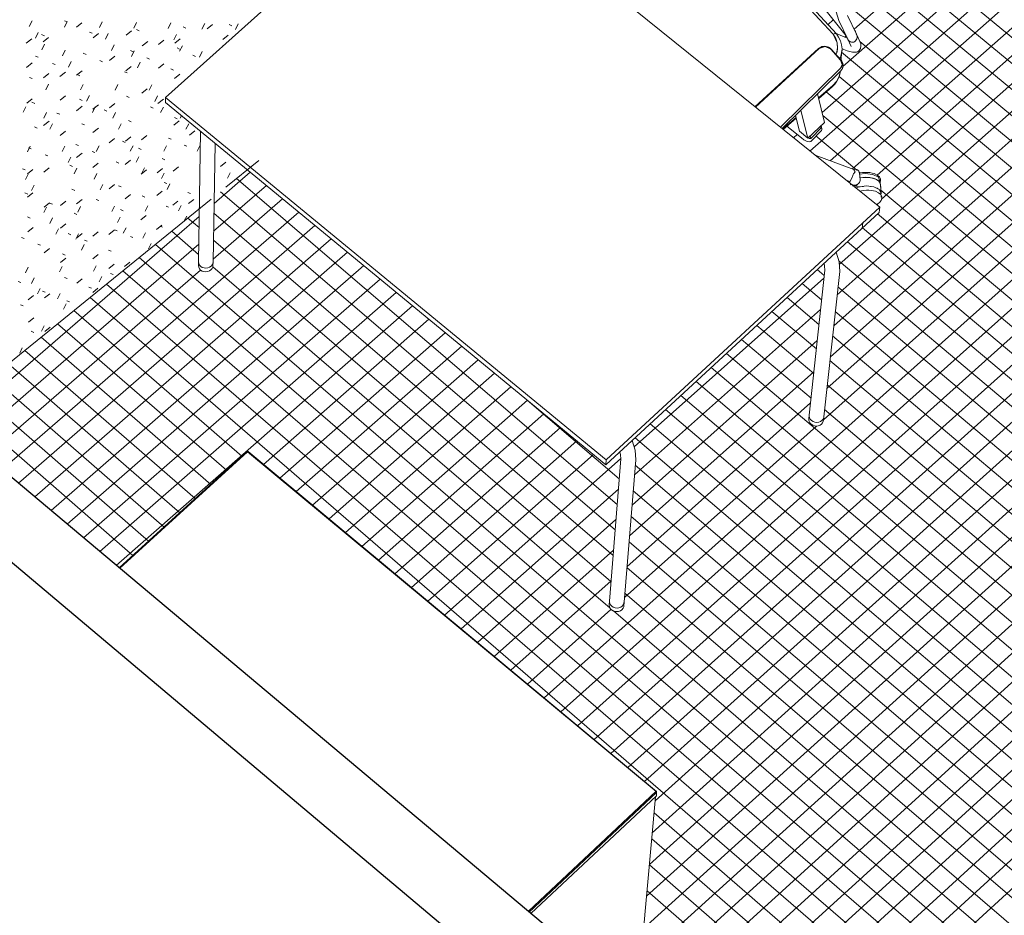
# Model space of a CAD drawing. Header units: centimetres. Extents: x 1151.07 to 1152.71, y 1902.53 to 1904.06.
# Tile 10 of 65: x 1151.52 to 1151.76, y 1903.45 to 1903.67. Entities that reach past the tile are written whole.
import ezdxf

# ---------------------------------------------------------------- set-up
doc = ezdxf.new("R2010")
doc.units = ezdxf.units.CM
for name, color, linetype, lineweight in [('Meble', 7, 'Continuous', 9), ('Meble-3', 21, 'Continuous', 9), ('Modele ogólne', 7, 'Continuous', 9), ('Wzór powierzchni', 7, 'Continuous', 9), ('Wzór powierzchni-4', 10, 'Continuous', 9), ('Wzór powierzchni-6', 253, 'Continuous', 9), ('Ściany', 7, 'Continuous', 9), ('Ściany-1', 250, 'Continuous', 25)]:
    doc.layers.add(name, color=color, linetype=linetype, lineweight=lineweight)

# ---------------------------------------------------------------- blocks, each defined once
blk = doc.blocks.new('FP_18-Aksono Kopia 1')
at = {"layer": 'Wzór powierzchni-4'}
for p, q in [((1151.51888, 1903.67444), (1151.5182, 1903.67302)), ((1151.52763, 1903.67415), (1151.52695, 1903.67446)), ((1151.52766, 1903.67431), (1151.52697, 1903.6729)), ((1151.52996, 1903.67286), (1151.53132, 1903.67396)), ((1151.53634, 1903.67417), (1151.53566, 1903.67277)), ((1151.54493, 1903.67404), (1151.54425, 1903.67264)), ((1151.55344, 1903.67391), (1151.55276, 1903.67252)), ((1151.55717, 1903.6726), (1151.55652, 1903.67291)), ((1151.56186, 1903.67378), (1151.56118, 1903.67239)), ((1151.56248, 1903.67245), (1151.56382, 1903.67352)), ((1151.56861, 1903.67322), (1151.56797, 1903.67352)), ((1151.5702, 1903.67365), (1151.56952, 1903.67227)), ((1151.52044, 1903.67154), (1151.51976, 1903.67013)), ((1151.52195, 1903.6707), (1151.52126, 1903.67101)), ((1151.53385, 1903.67134), (1151.53317, 1903.67165)), ((1151.53409, 1903.67019), (1151.53545, 1903.67128)), ((1151.53783, 1903.6713), (1151.53715, 1903.6699)), ((1151.54229, 1903.67084), (1151.54365, 1903.67193)), ((1151.54559, 1903.67197), (1151.54492, 1903.67228)), ((1151.55488, 1903.67106), (1151.5542, 1903.66968)), ((1151.56641, 1903.66983), (1151.56774, 1903.6709)), ((1151.51746, 1903.66887), (1151.51884, 1903.66997)), ((1151.52198, 1903.66865), (1151.5213, 1903.66724)), ((1151.52165, 1903.6692), (1151.52302, 1903.6703)), ((1151.53932, 1903.66844), (1151.53864, 1903.66705)), ((1151.54634, 1903.6682), (1151.54769, 1903.66928)), ((1151.55039, 1903.66853), (1151.55173, 1903.66961)), ((1151.55442, 1903.66886), (1151.55576, 1903.66994)), ((1151.55631, 1903.66823), (1151.55563, 1903.66685)), ((1151.56651, 1903.66828), (1151.56641, 1903.66833)), ((1151.52045, 1903.66537), (1151.51976, 1903.66568)), ((1151.52712, 1903.66716), (1151.52643, 1903.66576)), ((1151.53233, 1903.66605), (1151.53165, 1903.66635)), ((1151.53818, 1903.66457), (1151.53953, 1903.66566)), ((1151.54406, 1903.66672), (1151.54339, 1903.66702)), ((1151.54434, 1903.66697), (1151.54366, 1903.66558)), ((1151.55563, 1903.66738), (1151.55498, 1903.66768)), ((1151.5596, 1903.66556), (1151.55895, 1903.66586)), ((1151.56121, 1903.66678), (1151.56053, 1903.6654)), ((1151.51751, 1903.66286), (1151.51888, 1903.66396)), ((1151.52462, 1903.66353), (1151.52394, 1903.66383)), ((1151.52864, 1903.6643), (1151.52796, 1903.6629)), ((1151.53643, 1903.66421), (1151.53576, 1903.66452)), ((1151.54224, 1903.66196), (1151.54358, 1903.66304)), ((1151.5458, 1903.66414), (1151.54512, 1903.66275)), ((1151.54809, 1903.66489), (1151.54743, 1903.66519)), ((1151.55033, 1903.66264), (1151.55167, 1903.66372)), ((1151.5217, 1903.66023), (1151.52306, 1903.66132)), ((1151.52584, 1903.66058), (1151.5272, 1903.66167)), ((1151.52997, 1903.66092), (1151.53133, 1903.66202)), ((1151.53082, 1903.66078), (1151.53015, 1903.66108)), ((1151.54254, 1903.66148), (1151.54187, 1903.66178)), ((1151.5541, 1903.66217), (1151.55344, 1903.66247)), ((1151.55431, 1903.66005), (1151.55564, 1903.66113)), ((1151.51896, 1903.66007), (1151.51827, 1903.66037)), ((1151.523, 1903.65868), (1151.52232, 1903.65728)), ((1151.53165, 1903.65862), (1151.53098, 1903.65723)), ((1151.54022, 1903.65857), (1151.53954, 1903.65719)), ((1151.5487, 1903.65852), (1151.54803, 1903.65714)), ((1151.52586, 1903.65465), (1151.52722, 1903.65575)), ((1151.53315, 1903.65581), (1151.53248, 1903.65442)), ((1151.54304, 1903.65537), (1151.54237, 1903.65567)), ((1151.54624, 1903.65644), (1151.54758, 1903.65752)), ((1151.55014, 1903.65573), (1151.54947, 1903.65436)), ((1151.51758, 1903.65393), (1151.51894, 1903.65503)), ((1151.51956, 1903.65389), (1151.51887, 1903.65419)), ((1151.52997, 1903.65207), (1151.53133, 1903.65316)), ((1151.53138, 1903.65464), (1151.5307, 1903.65493)), ((1151.53406, 1903.65244), (1151.53541, 1903.65353)), ((1151.53813, 1903.6528), (1151.53948, 1903.65389)), ((1151.55023, 1903.65388), (1151.55157, 1903.65496)), ((1151.51736, 1903.65305), (1151.51669, 1903.65166)), ((1151.52248, 1903.65163), (1151.5218, 1903.65024)), ((1151.52577, 1903.6512), (1151.52509, 1903.65149)), ((1151.53464, 1903.653), (1151.53397, 1903.65162)), ((1151.53749, 1903.65196), (1151.53682, 1903.65225)), ((1151.53964, 1903.6516), (1151.53897, 1903.65022)), ((1151.54905, 1903.65271), (1151.5484, 1903.653)), ((1151.55158, 1903.65295), (1151.5509, 1903.65159)), ((1151.55609, 1903.6508), (1151.55579, 1903.6502)), ((1151.52176, 1903.6484), (1151.52312, 1903.64949)), ((1151.524, 1903.64883), (1151.52333, 1903.64744)), ((1151.53192, 1903.64854), (1151.53125, 1903.64883)), ((1151.54111, 1903.64882), (1151.54044, 1903.64745)), ((1151.54354, 1903.64931), (1151.54288, 1903.6496)), ((1151.55416, 1903.64846), (1151.55548, 1903.64953)), ((1151.55501, 1903.65007), (1151.55436, 1903.65036)), ((1151.55788, 1903.64881), (1151.5572, 1903.64745)), ((1151.52015, 1903.64775), (1151.51947, 1903.64805)), ((1151.52589, 1903.64585), (1151.52724, 1903.64694)), ((1151.53405, 1903.6466), (1151.5354, 1903.64768)), ((1151.54614, 1903.64483), (1151.54747, 1903.64591)), ((1151.55808, 1903.64595), (1151.5594, 1903.64702)), ((1151.53043, 1903.64336), (1151.52976, 1903.64364)), ((1151.5381, 1903.64408), (1151.53944, 1903.64516)), ((1151.54203, 1903.64416), (1151.54137, 1903.64445)), ((1151.54213, 1903.64445), (1151.54346, 1903.64553)), ((1151.55349, 1903.64496), (1151.55284, 1903.64524)), ((1151.55742, 1903.64323), (1151.55677, 1903.64352)), ((1151.5184, 1903.64324), (1151.51773, 1903.64185)), ((1151.51868, 1903.64254), (1151.51799, 1903.64283)), ((1151.52281, 1903.64079), (1151.52213, 1903.64108)), ((1151.52703, 1903.64326), (1151.52635, 1903.64188)), ((1151.52998, 1903.64041), (1151.53133, 1903.6415)), ((1151.53449, 1903.64162), (1151.53382, 1903.6419)), ((1151.53556, 1903.64328), (1151.53489, 1903.64192)), ((1151.54402, 1903.64331), (1151.54335, 1903.64195)), ((1151.54603, 1903.64243), (1151.54537, 1903.64272)), ((1151.55239, 1903.64333), (1151.55172, 1903.64198)), ((1151.56068, 1903.64335), (1151.56, 1903.64201)), ((1151.52853, 1903.6405), (1151.52786, 1903.63913)), ((1151.52894, 1903.63819), (1151.52827, 1903.63848)), ((1151.53404, 1903.63792), (1151.53538, 1903.639)), ((1151.54053, 1903.63903), (1151.53987, 1903.63931)), ((1151.54209, 1903.6387), (1151.54342, 1903.63977)), ((1151.54546, 1903.64057), (1151.54479, 1903.63921)), ((1151.55197, 1903.63986), (1151.55132, 1903.64014)), ((1151.56579, 1903.63817), (1151.5671, 1903.63923)), ((1151.51721, 1903.63735), (1151.51652, 1903.63763)), ((1151.5179, 1903.63629), (1151.51723, 1903.63491)), ((1151.51772, 1903.63633), (1151.51907, 1903.63742)), ((1151.52182, 1903.63673), (1151.52317, 1903.63782)), ((1151.53002, 1903.63775), (1151.52935, 1903.63638)), ((1151.53501, 1903.63641), (1151.53434, 1903.63504)), ((1151.54607, 1903.63622), (1151.5474, 1903.6373)), ((1151.5469, 1903.63785), (1151.54623, 1903.6365)), ((1151.55005, 1903.63662), (1151.55137, 1903.63769)), ((1151.55178, 1903.63652), (1151.55111, 1903.63517)), ((1151.55401, 1903.63701), (1151.55533, 1903.63807)), ((1151.56822, 1903.63663), (1151.56755, 1903.6353)), ((1151.53648, 1903.63368), (1151.53581, 1903.63233)), ((1151.53805, 1903.63258), (1151.53938, 1903.63365)), ((1151.55243, 1903.63394), (1151.55179, 1903.63421)), ((1151.55319, 1903.63382), (1151.55252, 1903.63248)), ((1151.51781, 1903.63132), (1151.51713, 1903.6316)), ((1151.51776, 1903.63055), (1151.51911, 1903.63163)), ((1151.51942, 1903.63354), (1151.51876, 1903.63217)), ((1151.5295, 1903.63221), (1151.52883, 1903.63249)), ((1151.54104, 1903.63308), (1151.54038, 1903.63336)), ((1151.54204, 1903.63013), (1151.54336, 1903.6312)), ((1151.54999, 1903.63094), (1151.5513, 1903.632)), ((1151.55829, 1903.63143), (1151.55765, 1903.6317)), ((1151.52187, 1903.62808), (1151.52321, 1903.62916)), ((1151.52396, 1903.62878), (1151.52328, 1903.62906)), ((1151.52594, 1903.62849), (1151.52728, 1903.62958)), ((1151.52999, 1903.62891), (1151.53133, 1903.62998)), ((1151.53555, 1903.62967), (1151.53489, 1903.62995)), ((1151.54699, 1903.63056), (1151.54634, 1903.63083)), ((1151.5539, 1903.62852), (1151.55521, 1903.62958)), ((1151.55783, 1903.62892), (1151.55913, 1903.62998)), ((1151.52245, 1903.62808), (1151.52179, 1903.62672)), ((1151.53004, 1903.62626), (1151.52938, 1903.62654)), ((1151.53096, 1903.62818), (1151.5303, 1903.62682)), ((1151.53939, 1903.62828), (1151.53873, 1903.62693)), ((1151.54154, 1903.62717), (1151.54088, 1903.62744)), ((1151.54773, 1903.62837), (1151.54707, 1903.62703)), ((1151.55289, 1903.62806), (1151.55224, 1903.62833)), ((1151.556, 1903.62847), (1151.55533, 1903.62714)), ((1151.5184, 1903.62534), (1151.51772, 1903.62562)), ((1151.52395, 1903.62537), (1151.52329, 1903.62401)), ((1151.52596, 1903.62279), (1151.52729, 1903.62386)), ((1151.54084, 1903.62559), (1151.54017, 1903.62425)), ((1151.54598, 1903.62488), (1151.54729, 1903.62595)), ((1151.55739, 1903.62581), (1151.55679, 1903.62461)), ((1151.51783, 1903.62193), (1151.51917, 1903.62302)), ((1151.52545, 1903.62267), (1151.52479, 1903.62132)), ((1151.52857, 1903.62118), (1151.52791, 1903.62146)), ((1151.53043, 1903.62139), (1151.52976, 1903.62005)), ((1151.53, 1903.62037), (1151.53133, 1903.62145)), ((1151.53401, 1903.6208), (1151.53534, 1903.62187)), ((1151.53801, 1903.62122), (1151.53933, 1903.62229)), ((1151.54005, 1903.62212), (1151.5394, 1903.62239)), ((1151.54228, 1903.62292), (1151.54161, 1903.62158)), ((1151.54714, 1903.62166), (1151.54648, 1903.62032)), ((1151.5499, 1903.62249), (1151.55121, 1903.62355)), ((1151.55139, 1903.62304), (1151.55075, 1903.62331)), ((1151.51694, 1903.62023), (1151.51627, 1903.62051)), ((1151.52103, 1903.61858), (1151.52036, 1903.61886)), ((1151.53259, 1903.61954), (1151.53193, 1903.61981)), ((1151.54401, 1903.62048), (1151.54336, 1903.62075)), ((1151.54856, 1903.61901), (1151.5479, 1903.61768)), ((1151.52193, 1903.61668), (1151.52326, 1903.61776)), ((1151.5319, 1903.61872), (1151.53123, 1903.61738)), ((1151.53858, 1903.61709), (1151.53792, 1903.61736)), ((1151.52598, 1903.61429), (1151.52731, 1903.61537)), ((1151.52711, 1903.61613), (1151.52644, 1903.6164)), ((1151.534, 1903.61517), (1151.53532, 1903.61624)), ((1151.54194, 1903.61325), (1151.54325, 1903.61431)), ((1151.51793, 1903.61307), (1151.51727, 1903.61173)), ((1151.52642, 1903.61325), (1151.52576, 1903.61191)), ((1151.53482, 1903.61342), (1151.53416, 1903.61209)), ((1151.53798, 1903.61281), (1151.53929, 1903.61387)), ((1151.53908, 1903.61129), (1151.53843, 1903.61155)), ((1151.54313, 1903.61359), (1151.54307, 1903.61347)), ((1151.51609, 1903.60928), (1151.51542, 1903.60954)), ((1151.51944, 1903.61042), (1151.51878, 1903.60907)), ((1151.52766, 1903.61029), (1151.527, 1903.61055)), ((1151.53001, 1903.60913), (1151.53133, 1903.6102)), ((1151.53627, 1903.61079), (1151.53561, 1903.60946)), ((1151.52093, 1903.60777), (1151.52028, 1903.60643)), ((1151.52218, 1903.60687), (1151.52151, 1903.60713)), ((1151.53365, 1903.60789), (1151.533, 1903.60816)), ((1151.53399, 1903.60679), (1151.5353, 1903.60786)), ((1151.51796, 1903.60497), (1151.51929, 1903.60604)), ((1151.52199, 1903.60543), (1151.52332, 1903.6065)), ((1151.5259, 1903.60656), (1151.52524, 1903.60522)), ((1151.52821, 1903.60449), (1151.52755, 1903.60475)), ((1151.51669, 1903.60345), (1151.51602, 1903.60371)), ((1151.52737, 1903.60394), (1151.52671, 1903.60261)), ((1151.518, 1903.59938), (1151.51933, 1903.60046)), ((1151.52618, 1903.59974), (1151.5261, 1903.59977)), ((1151.5193, 1903.59688), (1151.51863, 1903.59714)), ((1151.52192, 1903.59849), (1151.52127, 1903.59716)), ((1151.52204, 1903.59708), (1151.52336, 1903.59815)), ((1151.51647, 1903.59305), (1151.51582, 1903.59172))]:
    blk.add_line(p, q, dxfattribs=at)
blk = doc.blocks.new('FP_33-Aksono Kopia 1')
at = {"layer": 'Wzór powierzchni-6'}
for p, q in [((1151.81849, 1903.62411), (1151.72772, 1903.69933)), ((1151.7235, 1903.67236), (1151.75121, 1903.69674)), ((1151.72071, 1903.66304), (1151.75529, 1903.6935)), ((1151.81754, 1903.61837), (1151.72578, 1903.6945)), ((1151.71556, 1903.65162), (1151.75938, 1903.69025)), ((1151.92348, 1903.52385), (1151.72386, 1903.68964)), ((1151.71251, 1903.64202), (1151.76347, 1903.68699)), ((1151.71757, 1903.63957), (1151.76756, 1903.68374)), ((1151.9179, 1903.52185), (1151.7222, 1903.68456)), ((1151.72313, 1903.63756), (1151.77166, 1903.68048)), ((1151.91144, 1903.52057), (1151.72134, 1903.6788)), ((1151.72924, 1903.63602), (1151.77576, 1903.67722)), ((1151.71703, 1903.67353), (1151.71833, 1903.67467)), ((1151.73035, 1903.63005), (1151.77987, 1903.67395)), ((1151.71982, 1903.61373), (1151.78398, 1903.67068)), ((1151.72123, 1903.67037), (1151.72157, 1903.67067)), ((1151.90499, 1903.51929), (1151.72496, 1903.66929)), ((1151.89852, 1903.51802), (1151.72037, 1903.66661)), ((1151.71928, 1903.60625), (1151.78568, 1903.66526)), ((1151.89206, 1903.51674), (1151.7198, 1903.66057)), ((1151.88559, 1903.51546), (1151.71657, 1903.65674)), ((1151.71843, 1903.59849), (1151.78454, 1903.6573)), ((1151.87912, 1903.51418), (1151.71574, 1903.6509)), ((1151.71673, 1903.58289), (1151.79312, 1903.65101)), ((1151.71758, 1903.5907), (1151.78762, 1903.65308)), ((1151.70842, 1903.64532), (1151.70936, 1903.64615)), ((1151.64636, 1903.50586), (1151.80155, 1903.64456)), ((1151.72417, 1903.63727), (1151.71402, 1903.64578)), ((1151.71587, 1903.57506), (1151.79453, 1903.64528)), ((1151.56422, 1903.62898), (1151.57319, 1903.63674)), ((1151.65051, 1903.5024), (1151.8021, 1903.63804)), ((1151.65467, 1903.49894), (1151.80975, 1903.63787)), ((1151.72505, 1903.63654), (1151.72467, 1903.63686)), ((1151.66452, 1903.55405), (1151.56978, 1903.63517)), ((1151.56409, 1903.62206), (1151.57721, 1903.63343)), ((1151.66401, 1903.54767), (1151.56576, 1903.63189)), ((1151.65883, 1903.49548), (1151.81064, 1903.63163)), ((1151.87265, 1903.5129), (1151.73015, 1903.63227)), ((1151.56396, 1903.61512), (1151.58124, 1903.63011)), ((1151.66299, 1903.49201), (1151.81735, 1903.63061)), ((1151.51148, 1903.56269), (1151.58527, 1903.62679)), ((1151.6635, 1903.54128), (1151.56418, 1903.62651)), ((1151.86693, 1903.51098), (1151.72934, 1903.62636)), ((1151.49939, 1903.57284), (1151.5605, 1903.62576)), ((1151.56046, 1903.62296), (1151.55769, 1903.62534)), ((1151.66716, 1903.48854), (1151.81858, 1903.62466)), ((1151.51552, 1903.5593), (1151.58931, 1903.62347)), ((1151.56035, 1903.61629), (1151.55365, 1903.62206)), ((1151.86329, 1903.50731), (1151.7256, 1903.62291)), ((1151.50341, 1903.56946), (1151.5604, 1903.61886)), ((1151.51956, 1903.5559), (1151.59335, 1903.62015)), ((1151.66299, 1903.53487), (1151.56409, 1903.61984)), ((1151.86152, 1903.50207), (1151.72185, 1903.61945)), ((1151.52361, 1903.5525), (1151.5974, 1903.61682)), ((1151.76694, 1903.43165), (1151.5496, 1903.61877)), ((1151.67134, 1903.48507), (1151.81727, 1903.61641)), ((1151.77001, 1903.42201), (1151.54555, 1903.61548)), ((1151.85791, 1903.49836), (1151.71975, 1903.61461)), ((1151.50744, 1903.56608), (1151.56083, 1903.6124)), ((1151.52766, 1903.5491), (1151.60145, 1903.61349)), ((1151.78749, 1903.39992), (1151.5415, 1903.61219)), ((1151.6628, 1903.52818), (1151.56392, 1903.61322)), ((1151.67398, 1903.48021), (1151.82144, 1903.61308)), ((1151.71607, 1903.61107), (1151.71435, 1903.61252)), ((1151.53172, 1903.5457), (1151.6055, 1903.61015)), ((1151.66876, 1903.56841), (1151.716, 1903.61034)), ((1151.67327, 1903.47231), (1151.82562, 1903.60974)), ((1151.53578, 1903.54228), (1151.60956, 1903.60681)), ((1151.78635, 1903.39386), (1151.53744, 1903.60889)), ((1151.71542, 1903.60498), (1151.71059, 1903.60905)), ((1151.85215, 1903.49645), (1151.71948, 1903.6082)), ((1151.78521, 1903.38779), (1151.53338, 1903.60559)), ((1151.67043, 1903.44053), (1151.851, 1903.60418)), ((1151.67257, 1903.4644), (1151.8298, 1903.6064)), ((1151.71477, 1903.59887), (1151.70683, 1903.60557)), ((1151.57114, 1903.56606), (1151.52931, 1903.60228)), ((1151.53985, 1903.53887), (1151.61362, 1903.60347)), ((1151.66885, 1903.56144), (1151.71517, 1903.6026)), ((1151.67186, 1903.45646), (1151.83398, 1903.60306)), ((1151.71411, 1903.59276), (1151.70307, 1903.60209)), ((1151.84872, 1903.49259), (1151.71883, 1903.60211)), ((1151.57649, 1903.564), (1151.61769, 1903.60012)), ((1151.66972, 1903.43254), (1151.85442, 1903.60013)), ((1151.67114, 1903.44851), (1151.83817, 1903.59971)), ((1151.56727, 1903.56254), (1151.52524, 1903.59898)), ((1151.67237, 1903.42759), (1151.85978, 1903.59783)), ((1151.71346, 1903.58663), (1151.6993, 1903.59861)), ((1151.5634, 1903.55901), (1151.52116, 1903.59566)), ((1151.58056, 1903.56061), (1151.62176, 1903.59677)), ((1151.66823, 1903.55382), (1151.71434, 1903.59484)), ((1151.7128, 1903.58049), (1151.69552, 1903.59512)), ((1151.84702, 1903.48724), (1151.71816, 1903.59601)), ((1151.55952, 1903.55548), (1151.51708, 1903.59235)), ((1151.58464, 1903.55722), (1151.62584, 1903.59342)), ((1151.67659, 1903.42404), (1151.86117, 1903.59192)), ((1151.58872, 1903.55382), (1151.62992, 1903.59006)), ((1151.85113, 1903.4565), (1151.69174, 1903.59163)), ((1151.70515, 1903.44265), (1151.86846, 1903.59136)), ((1151.84552, 1903.48172), (1151.71749, 1903.5899)), ((1151.55564, 1903.55194), (1151.513, 1903.58903)), ((1151.6676, 1903.54618), (1151.7135, 1903.58707)), ((1151.85422, 1903.44703), (1151.68796, 1903.58814)), ((1151.55176, 1903.5484), (1151.50891, 1903.58571)), ((1151.59281, 1903.55042), (1151.63401, 1903.5867)), ((1151.85731, 1903.43753), (1151.68417, 1903.58464)), ((1151.71131, 1903.44089), (1151.86896, 1903.58461)), ((1151.71575, 1903.43756), (1151.8768, 1903.58455)), ((1151.54786, 1903.54486), (1151.50481, 1903.58238)), ((1151.5969, 1903.54701), (1151.6381, 1903.58333)), ((1151.84508, 1903.47528), (1151.71682, 1903.58378)), ((1151.601, 1903.5436), (1151.6422, 1903.57996)), ((1151.66503, 1903.56041), (1151.64154, 1903.58051)), ((1151.81376, 1903.46768), (1151.68038, 1903.58113)), ((1151.71649, 1903.41598), (1151.89669, 1903.58103)), ((1151.54397, 1903.54131), (1151.50072, 1903.57905)), ((1151.66697, 1903.53853), (1151.71268, 1903.57929)), ((1151.80291, 1903.47006), (1151.67658, 1903.57763)), ((1151.84806, 1903.46594), (1151.71615, 1903.57765)), ((1151.71873, 1903.43288), (1151.87759, 1903.57804)), ((1151.6051, 1903.54019), (1151.6463, 1903.57659)), ((1151.71809, 1903.42487), (1151.88456, 1903.57717)), ((1151.6092, 1903.53678), (1151.6504, 1903.57322)), ((1151.66634, 1903.53085), (1151.71418, 1903.57355)), ((1151.79507, 1903.46987), (1151.67278, 1903.57412)), ((1151.78861, 1903.4685), (1151.66898, 1903.5706)), ((1151.61331, 1903.53335), (1151.65451, 1903.56984)), ((1151.61743, 1903.52993), (1151.65862, 1903.56645)), ((1151.62155, 1903.5265), (1151.66535, 1903.56538)), ((1151.78308, 1903.46635), (1151.66904, 1903.56377)), ((1151.62567, 1903.52307), (1151.66483, 1903.55787)), ((1151.77831, 1903.46353), (1151.66852, 1903.55742)), ((1151.6298, 1903.51964), (1151.66422, 1903.55026)), ((1151.77438, 1903.45998), (1151.668, 1903.55107)), ((1151.77109, 1903.45589), (1151.66748, 1903.5447)), ((1151.63393, 1903.5162), (1151.66361, 1903.54263)), ((1151.7685, 1903.45118), (1151.66696, 1903.53831)), ((1151.63807, 1903.51275), (1151.663, 1903.53498)), ((1151.76674, 1903.44575), (1151.66643, 1903.53192)), ((1151.64221, 1903.50931), (1151.66299, 1903.52786)), ((1151.76588, 1903.43953), (1151.66358, 1903.52751)), ((1151.78649, 1903.37961), (1151.67372, 1903.47726)), ((1151.70549, 1903.44274), (1151.67314, 1903.47078)), ((1151.69819, 1903.44205), (1151.67256, 1903.46429)), ((1151.69532, 1903.43752), (1151.67198, 1903.45779))]:
    blk.add_line(p, q, dxfattribs=at)
blk = doc.blocks.new('FP_36-Aksono Kopia 1')
at = {"layer": 'Meble-3'}
blk.add_line((1151.72552, 1903.62284), (1151.72567, 1903.62412), dxfattribs=at)

msp = doc.modelspace()

# ---------------------------------------------------------------- linework, layer by layer
at = {"layer": 'Meble'}
for p, q in [((1151.62029, 1903.71642), (1151.55211, 1903.65539)), ((1151.72988, 1903.62801), (1151.62029, 1903.71642)), ((1151.71149, 1903.67845), (1151.71827, 1903.67108)), ((1151.7219, 1903.67575), (1151.72408, 1903.67113)), ((1151.72193, 1903.6699), (1151.71973, 1903.67451)), ((1151.7189, 1903.67138), (1151.7218, 1903.67012)), ((1151.71909, 1903.67117), (1151.71909, 1903.67117)), ((1151.72383, 1903.6718), (1151.72368, 1903.67199)), ((1151.72385, 1903.67177), (1151.72375, 1903.67187)), ((1151.72387, 1903.67163), (1151.72385, 1903.67177)), ((1151.72405, 1903.67121), (1151.72414, 1903.67099)), ((1151.72408, 1903.67115), (1151.72495, 1903.66931)), ((1151.72424, 1903.67059), (1151.72424, 1903.67027)), ((1151.72281, 1903.66806), (1151.72193, 1903.66989)), ((1151.72213, 1903.66958), (1151.72196, 1903.66983)), ((1151.72235, 1903.66936), (1151.72214, 1903.66957)), ((1151.7226, 1903.6692), (1151.72236, 1903.66935)), ((1151.72287, 1903.66911), (1151.72261, 1903.6692)), ((1151.72315, 1903.66909), (1151.72288, 1903.66911)), ((1151.72342, 1903.66914), (1151.72316, 1903.66909)), ((1151.72367, 1903.66926), (1151.72343, 1903.66914)), ((1151.72389, 1903.66944), (1151.72368, 1903.66926)), ((1151.72406, 1903.66968), (1151.72389, 1903.66945)), ((1151.72418, 1903.66996), (1151.72406, 1903.66969)), ((1151.72424, 1903.67027), (1151.72418, 1903.66997)), ((1151.69884, 1903.65305), (1151.71468, 1903.66755)), ((1151.69894, 1903.65298), (1151.71484, 1903.66754)), ((1151.71484, 1903.66754), (1151.69894, 1903.65298)), ((1151.71768, 1903.66738), (1151.72013, 1903.66461)), ((1151.72013, 1903.66461), (1151.71768, 1903.66738)), ((1151.71783, 1903.66738), (1151.72027, 1903.66461)), ((1151.71894, 1903.66611), (1151.71917, 1903.66665)), ((1151.71917, 1903.66665), (1151.71938, 1903.66747)), ((1151.7194, 1903.66762), (1151.71929, 1903.6666)), ((1151.72019, 1903.66548), (1151.72015, 1903.66536)), ((1151.72038, 1903.66674), (1151.72025, 1903.66456)), ((1151.72093, 1903.66733), (1151.72043, 1903.66755)), ((1151.72008, 1903.66531), (1151.71995, 1903.66497)), ((1151.72012, 1903.6653), (1151.71999, 1903.66499)), ((1151.7205, 1903.66349), (1151.72043, 1903.66282)), ((1151.72007, 1903.66261), (1151.70518, 1903.64794)), ((1151.70518, 1903.64794), (1151.72007, 1903.66261)), ((1151.72018, 1903.66195), (1151.70561, 1903.64759)), ((1151.72002, 1903.66146), (1151.71978, 1903.66054)), ((1151.71468, 1903.65526), (1151.71821, 1903.65832)), ((1151.71818, 1903.65824), (1151.71469, 1903.65521)), ((1151.71449, 1903.65597), (1151.71442, 1903.65631)), ((1151.71618, 1903.6491), (1151.71449, 1903.65597)), ((1151.71807, 1903.65804), (1151.7147, 1903.65511)), ((1151.55211, 1903.65539), (1151.5521, 1903.65408)), ((1151.66172, 1903.5639), (1151.5521, 1903.65408)), ((1151.55211, 1903.65539), (1151.66182, 1903.56516)), ((1151.7099, 1903.64693), (1151.70892, 1903.65084)), ((1151.71025, 1903.65218), (1151.71027, 1903.6521)), ((1151.71027, 1903.6521), (1151.71199, 1903.64525)), ((1151.70576, 1903.64751), (1151.70906, 1903.65038)), ((1151.70907, 1903.65033), (1151.70579, 1903.64749)), ((1151.70907, 1903.65022), (1151.70583, 1903.64741)), ((1151.71199, 1903.64525), (1151.71618, 1903.6491)), ((1151.56031, 1903.61447), (1151.56086, 1903.64688)), ((1151.71038, 1903.64531), (1151.70676, 1903.64823)), ((1151.7099, 1903.64693), (1151.71199, 1903.64525)), ((1151.7153, 1903.64702), (1151.71282, 1903.64447)), ((1151.71285, 1903.64521), (1151.71533, 1903.64776)), ((1151.71524, 1903.64784), (1151.71516, 1903.64816)), ((1151.71522, 1903.64822), (1151.71531, 1903.64815)), ((1151.71541, 1903.64798), (1151.71546, 1903.64759)), ((1151.5645, 1903.64388), (1151.56395, 1903.61441)), ((1151.71242, 1903.64517), (1151.71215, 1903.64539)), ((1151.71258, 1903.64579), (1151.71271, 1903.64524)), ((1151.72346, 1903.63744), (1151.71382, 1903.64097)), ((1151.72486, 1903.63651), (1151.72502, 1903.63493)), ((1151.72255, 1903.63446), (1151.72149, 1903.63479)), ((1151.72198, 1903.63441), (1151.72204, 1903.63461)), ((1151.72214, 1903.63427), (1151.72218, 1903.63446)), ((1151.72222, 1903.63419), (1151.72226, 1903.63453)), ((1151.72244, 1903.63402), (1151.72243, 1903.6341)), ((1151.72264, 1903.63377), (1151.72276, 1903.63362)), ((1151.72498, 1903.63538), (1151.72641, 1903.63543)), ((1151.72641, 1903.63543), (1151.72731, 1903.6354)), ((1151.72996, 1903.63472), (1151.73002, 1903.63381)), ((1151.73009, 1903.63463), (1151.72997, 1903.63426)), ((1151.73005, 1903.63374), (1151.73022, 1903.63156)), ((1151.72588, 1903.63322), (1151.72352, 1903.63314)), ((1151.72757, 1903.6332), (1151.72747, 1903.63321)), ((1151.73005, 1903.63355), (1151.73021, 1903.63136)), ((1151.73019, 1903.63162), (1151.73027, 1903.63055)), ((1151.73019, 1903.63162), (1151.73019, 1903.63142)), ((1151.72973, 1903.62673), (1151.66172, 1903.5639)), ((1151.66182, 1903.56516), (1151.72988, 1903.62801)), ((1151.72973, 1903.62673), (1151.72988, 1903.62801)), ((1151.5603, 1903.61354), (1151.56031, 1903.61447)), ((1151.56395, 1903.61441), (1151.56393, 1903.61348)), ((1151.71233, 1903.57624), (1151.7162, 1903.61237)), ((1151.71992, 1903.61199), (1151.71597, 1903.57586)), ((1151.71223, 1903.57532), (1151.71233, 1903.57624)), ((1151.71597, 1903.57586), (1151.71587, 1903.57494)), ((1151.66172, 1903.5639), (1151.66182, 1903.56516)), ((1151.66259, 1903.52999), (1151.66542, 1903.56541)), ((1151.66918, 1903.56511), (1151.66627, 1903.5297)), ((1151.66252, 1903.52909), (1151.66259, 1903.52999)), ((1151.66627, 1903.5297), (1151.6662, 1903.5288))]:
    msp.add_line(p, q, dxfattribs=at)
for points in [[(1151.72154, 1903.67071, 0), (1151.71692, 1903.67649, 0), (1151.7113, 1903.68224, 0), (1151.70502, 1903.68755, 0), (1151.69813, 1903.69234, 0), (1151.69068, 1903.69655, 0), (1151.68606, 1903.69874, 0)], [(1151.71827, 1903.67108, 0), (1151.71149, 1903.67845, 0), (1151.70386, 1903.68521, 0), (1151.69548, 1903.69129, 0), (1151.68643, 1903.69662, 0)], [(1151.71909, 1903.67117, 0), (1151.71317, 1903.67769, 0), (1151.70661, 1903.68374, 0), (1151.69937, 1903.68934, 0), (1151.69151, 1903.69442, 0), (1151.68689, 1903.697, 0)], [(1151.72167, 1903.69141, 0), (1151.71961, 1903.68515, 0), (1151.71883, 1903.6803, 0), (1151.71903, 1903.67667, 0), (1151.71973, 1903.67451, 0)], [(1151.71827, 1903.67108, 0), (1151.71852, 1903.67119, 0), (1151.71875, 1903.67125, 0), (1151.71894, 1903.67125, 0), (1151.71907, 1903.67119, 0)], [(1151.71827, 1903.67108, 0), (1151.71895, 1903.67004, 0), (1151.71933, 1903.66892, 0), (1151.71941, 1903.66777, 0), (1151.71918, 1903.66665, 0), (1151.71893, 1903.66609, 0)], [(1151.71938, 1903.66747, 0), (1151.71933, 1903.66892, 0), (1151.71827, 1903.67108, 0)], [(1151.72043, 1903.66641, 0), (1151.72052, 1903.66743, 0), (1151.72041, 1903.66847, 0), (1151.7201, 1903.66949, 0), (1151.71965, 1903.67039, 0), (1151.71909, 1903.67117, 0)], [(1151.72424, 1903.67027, 0), (1151.72424, 1903.67059, 0), (1151.72417, 1903.6709, 0), (1151.72405, 1903.6712, 0)], [(1151.71468, 1903.66755, 0), (1151.71493, 1903.66774, 0), (1151.71521, 1903.6679, 0), (1151.71551, 1903.66801, 0), (1151.71584, 1903.66808, 0), (1151.71618, 1903.6681, 0), (1151.71652, 1903.66808, 0), (1151.71685, 1903.668, 0), (1151.71713, 1903.66789, 0), (1151.71751, 1903.66767, 0), (1151.71783, 1903.66738, 0)], [(1151.71484, 1903.66754, 0), (1151.71629, 1903.66803, 0), (1151.71768, 1903.66738, 0)], [(1151.71626, 1903.66803, 0), (1151.71606, 1903.66803, 0), (1151.71561, 1903.66796, 0), (1151.71519, 1903.66779, 0), (1151.71484, 1903.66754, 0)], [(1151.71768, 1903.66738, 0), (1151.71736, 1903.66767, 0), (1151.71696, 1903.66788, 0), (1151.71652, 1903.668, 0), (1151.71629, 1903.66803, 0)], [(1151.72235, 1903.66936, 0), (1151.7226, 1903.6692, 0), (1151.72287, 1903.66911, 0), (1151.72315, 1903.66909, 0), (1151.72342, 1903.66914, 0)], [(1151.72342, 1903.66914, 0), (1151.72367, 1903.66926, 0), (1151.72388, 1903.66944, 0)], [(1151.72411, 1903.66663, 0), (1151.72438, 1903.66673, 0), (1151.72461, 1903.66688, 0), (1151.72481, 1903.66707, 0), (1151.72497, 1903.66729, 0), (1151.72509, 1903.66754, 0), (1151.72521, 1903.66812, 0), (1151.72515, 1903.66874, 0), (1151.72495, 1903.66931, 0)], [(1151.71996, 1903.66501, 0), (1151.72022, 1903.66561, 0), (1151.72051, 1903.66741, 0)], [(1151.72038, 1903.66674, 0), (1151.72037, 1903.66663, 0), (1151.72034, 1903.66634, 0)], [(1151.72093, 1903.66733, 0), (1151.72176, 1903.66699, 0), (1151.72309, 1903.66662, 0), (1151.72398, 1903.6666, 0), (1151.72411, 1903.66663, 0)], [(1151.72013, 1903.66461, 0), (1151.72051, 1903.6636, 0), (1151.72007, 1903.66261, 0)], [(1151.72007, 1903.66261, 0), (1151.7203, 1903.66291, 0), (1151.72045, 1903.66324, 0), (1151.72051, 1903.6636, 0), (1151.72047, 1903.66395, 0), (1151.72034, 1903.6643, 0), (1151.72013, 1903.66461, 0)], [(1151.72027, 1903.66461, 0), (1151.72046, 1903.66436, 0), (1151.7206, 1903.66408, 0), (1151.7207, 1903.66379, 0), (1151.72075, 1903.66348, 0), (1151.72075, 1903.66317, 0), (1151.7207, 1903.66286, 0), (1151.72061, 1903.66259, 0), (1151.72041, 1903.66222, 0), (1151.72018, 1903.66195, 0)], [(1151.71999, 1903.66133, 0), (1151.71971, 1903.66034, 0), (1151.71925, 1903.6594, 0), (1151.7187, 1903.65866, 0), (1151.71808, 1903.65804, 0)], [(1151.71821, 1903.65832, 0), (1151.71916, 1903.65937, 0), (1151.7198, 1903.66058, 0), (1151.72009, 1903.66187, 0)], [(1151.71808, 1903.65804, 0), (1151.71812, 1903.65808, 0), (1151.71818, 1903.65824, 0)], [(1151.71818, 1903.65824, 0), (1151.71816, 1903.65826, 0), (1151.71814, 1903.65828, 0)], [(1151.7153, 1903.64702, 0), (1151.7154, 1903.64715, 0), (1151.71546, 1903.64738, 0), (1151.71546, 1903.64759, 0)], [(1151.71533, 1903.64776, 0), (1151.71538, 1903.64782, 0), (1151.7154, 1903.64789, 0), (1151.71541, 1903.64796, 0), (1151.7154, 1903.64803, 0), (1151.71536, 1903.6481, 0), (1151.71531, 1903.64815, 0)], [(1151.71282, 1903.64447, 0), (1151.7127, 1903.64437, 0), (1151.71238, 1903.64429, 0), (1151.71197, 1903.64436, 0), (1151.71166, 1903.64448, 0), (1151.71103, 1903.64484, 0), (1151.71038, 1903.64531, 0)], [(1151.71242, 1903.64517, 0), (1151.71248, 1903.64513, 0), (1151.71256, 1903.64511, 0), (1151.71264, 1903.64511, 0), (1151.71272, 1903.64512, 0), (1151.71279, 1903.64516, 0), (1151.71285, 1903.64521, 0)], [(1151.72315, 1903.63567, 0), (1151.72316, 1903.63582, 0), (1151.72321, 1903.63598, 0), (1151.72329, 1903.63616, 0), (1151.72338, 1903.63634, 0), (1151.72349, 1903.6365, 0), (1151.72363, 1903.63664, 0)], [(1151.72346, 1903.63744, 0), (1151.7237, 1903.63748, 0), (1151.72393, 1903.63746, 0), (1151.72416, 1903.6374, 0), (1151.72438, 1903.6373, 0), (1151.72455, 1903.63715, 0), (1151.72467, 1903.63702, 0), (1151.7248, 1903.63677, 0), (1151.72485, 1903.63663, 0), (1151.72486, 1903.63651, 0)], [(1151.72365, 1903.63704, 0), (1151.72356, 1903.63719, 0), (1151.7235, 1903.63731, 0), (1151.72347, 1903.6374, 0), (1151.72346, 1903.63744, 0)], [(1151.72363, 1903.63664, 0), (1151.72371, 1903.63672, 0), (1151.72374, 1903.63683, 0)], [(1151.72374, 1903.63683, 0), (1151.72372, 1903.63694, 0), (1151.72365, 1903.63704, 0)], [(1151.72484, 1903.63651, 0), (1151.72502, 1903.63656, 0), (1151.72562, 1903.63665, 0), (1151.72624, 1903.63669, 0), (1151.72685, 1903.63669, 0), (1151.72743, 1903.63664, 0), (1151.72798, 1903.63654, 0), (1151.72847, 1903.63641, 0), (1151.72927, 1903.63603, 0), (1151.72979, 1903.63558, 0), (1151.73004, 1903.63512, 0), (1151.73009, 1903.63463, 0)], [(1151.72487, 1903.63624, 0), (1151.72627, 1903.63642, 0), (1151.7282, 1903.63621, 0), (1151.72954, 1903.63551, 0), (1151.72995, 1903.63452, 0)], [(1151.72503, 1903.6349, 0), (1151.72502, 1903.63466, 0), (1151.72496, 1903.63443, 0), (1151.72486, 1903.63421, 0), (1151.72472, 1903.63401, 0), (1151.72453, 1903.63384, 0), (1151.72431, 1903.6337, 0), (1151.72406, 1903.6336, 0), (1151.72379, 1903.63355, 0), (1151.72351, 1903.63354, 0), (1151.72323, 1903.63358, 0), (1151.72297, 1903.63367, 0), (1151.72273, 1903.63381, 0), (1151.72252, 1903.63398, 0), (1151.72237, 1903.63415, 0), (1151.72222, 1903.63445, 0), (1151.72219, 1903.63457, 0)], [(1151.72255, 1903.63446, 0), (1151.72281, 1903.63502, 0), (1151.72312, 1903.63557, 0)], [(1151.72312, 1903.63557, 0), (1151.72314, 1903.63562, 0), (1151.72315, 1903.63567, 0)], [(1151.72315, 1903.63338, 0), (1151.72413, 1903.63346, 0), (1151.72439, 1903.63368, 0)], [(1151.7257, 1903.63546, 0), (1151.72634, 1903.63551, 0), (1151.72826, 1903.6353, 0), (1151.7288, 1903.63511, 0)], [(1151.7274, 1903.63539, 0), (1151.72831, 1903.63522, 0), (1151.72908, 1903.63493, 0), (1151.72964, 1903.63454, 0)], [(1151.72941, 1903.63477, 0), (1151.72961, 1903.6346, 0), (1151.72968, 1903.63454, 0)], [(1151.72964, 1903.63453, 0), (1151.72998, 1903.63406, 0), (1151.73005, 1903.63355, 0)], [(1151.72395, 1903.63278, 0), (1151.72452, 1903.63299, 0), (1151.7265, 1903.63332, 0), (1151.72843, 1903.63311, 0), (1151.72978, 1903.63242, 0), (1151.73019, 1903.63166, 0)], [(1151.7249, 1903.63203, 0), (1151.72536, 1903.63214, 0), (1151.72596, 1903.63223, 0), (1151.72658, 1903.63227, 0), (1151.72719, 1903.63227, 0), (1151.72777, 1903.63222, 0), (1151.72832, 1903.63212, 0), (1151.72881, 1903.63199, 0), (1151.72961, 1903.63161, 0), (1151.73013, 1903.63116, 0), (1151.73038, 1903.6307, 0), (1151.73042, 1903.63021, 0)], [(1151.72953, 1903.63257, 0), (1151.72924, 1903.63274, 0), (1151.72891, 1903.63289, 0)], [(1151.73021, 1903.63136, 0), (1151.73014, 1903.63188, 0), (1151.72981, 1903.63235, 0)], [(1151.73042, 1903.63021, 0), (1151.73027, 1903.62973, 0), (1151.72991, 1903.62925, 0), (1151.72932, 1903.62879, 0), (1151.72907, 1903.62867, 0)], [(1151.71992, 1903.61199, 0), (1151.71981, 1903.61444, 0), (1151.71908, 1903.61688, 0)], [(1151.56088, 1903.61331, 0), (1151.56058, 1903.61363, 0), (1151.56039, 1903.614, 0), (1151.56031, 1903.61441, 0), (1151.56031, 1903.61447, 0)], [(1151.56031, 1903.61447, 0), (1151.56031, 1903.61441, 0), (1151.56039, 1903.614, 0), (1151.56058, 1903.61363, 0), (1151.56088, 1903.61331, 0), (1151.56126, 1903.61306, 0), (1151.5617, 1903.61291, 0), (1151.56218, 1903.61287, 0), (1151.56264, 1903.61293, 0), (1151.56308, 1903.6131, 0), (1151.56345, 1903.61335, 0)], [(1151.56395, 1903.61447, 0), (1151.5639, 1903.61406, 0), (1151.56373, 1903.61368, 0), (1151.56345, 1903.61335, 0), (1151.56308, 1903.6131, 0), (1151.56264, 1903.61293, 0), (1151.56218, 1903.61287, 0), (1151.5617, 1903.61291, 0), (1151.56126, 1903.61306, 0), (1151.56088, 1903.61331, 0)], [(1151.56345, 1903.61335, 0), (1151.56373, 1903.61368, 0), (1151.5639, 1903.61406, 0), (1151.56395, 1903.61447, 0)], [(1151.7162, 1903.61237, 0), (1151.71618, 1903.61334, 0), (1151.71604, 1903.61407, 0)], [(1151.56343, 1903.61242, 0), (1151.56306, 1903.61217, 0), (1151.56263, 1903.612, 0), (1151.56216, 1903.61194, 0), (1151.56169, 1903.61199, 0), (1151.56124, 1903.61214, 0), (1151.56086, 1903.61238, 0), (1151.56056, 1903.6127, 0), (1151.56037, 1903.61307, 0), (1151.5603, 1903.61348, 0)], [(1151.56393, 1903.61354, 0), (1151.56388, 1903.61313, 0), (1151.56371, 1903.61275, 0), (1151.56343, 1903.61242, 0)], [(1151.7154, 1903.57403, 0), (1151.71504, 1903.57377, 0), (1151.7146, 1903.57361, 0), (1151.71413, 1903.57354, 0), (1151.71366, 1903.57359, 0), (1151.71321, 1903.57374, 0), (1151.71282, 1903.57399, 0), (1151.71251, 1903.57431, 0), (1151.71231, 1903.57469, 0), (1151.71222, 1903.5751, 0), (1151.71226, 1903.57551, 0)], [(1151.71292, 1903.5749, 0), (1151.71261, 1903.57523, 0), (1151.71241, 1903.57561, 0), (1151.71232, 1903.57602, 0), (1151.71236, 1903.57643, 0)], [(1151.71236, 1903.57643, 0), (1151.71232, 1903.57602, 0), (1151.71241, 1903.57561, 0), (1151.71261, 1903.57523, 0), (1151.71292, 1903.5749, 0), (1151.71331, 1903.57465, 0), (1151.71376, 1903.5745, 0), (1151.71423, 1903.57446, 0), (1151.7147, 1903.57452, 0), (1151.71514, 1903.57469, 0), (1151.7155, 1903.57495, 0)], [(1151.71598, 1903.57602, 0), (1151.71594, 1903.57567, 0), (1151.71577, 1903.57528, 0), (1151.7155, 1903.57495, 0), (1151.71514, 1903.57469, 0), (1151.7147, 1903.57452, 0), (1151.71423, 1903.57446, 0), (1151.71376, 1903.5745, 0), (1151.71331, 1903.57465, 0), (1151.71292, 1903.5749, 0)], [(1151.71588, 1903.57511, 0), (1151.71584, 1903.57475, 0), (1151.71567, 1903.57437, 0), (1151.7154, 1903.57403, 0)], [(1151.7155, 1903.57495, 0), (1151.71577, 1903.57528, 0), (1151.71594, 1903.57567, 0), (1151.71598, 1903.57602, 0)], [(1151.66918, 1903.56511, 0), (1151.669, 1903.56755, 0), (1151.66823, 1903.56991, 0)], [(1151.66542, 1903.56541, 0), (1151.66538, 1903.56637, 0), (1151.66521, 1903.56712, 0)], [(1151.66571, 1903.52783, 0), (1151.66534, 1903.52757, 0), (1151.6649, 1903.5274, 0), (1151.66443, 1903.52734, 0), (1151.66395, 1903.52738, 0), (1151.6635, 1903.52754, 0), (1151.66311, 1903.52779, 0), (1151.6628, 1903.52811, 0), (1151.6626, 1903.5285, 0), (1151.66252, 1903.52892, 0), (1151.66254, 1903.52921, 0)], [(1151.66318, 1903.52868, 0), (1151.66287, 1903.52901, 0), (1151.66267, 1903.5294, 0), (1151.66259, 1903.52981, 0), (1151.66261, 1903.53012, 0)], [(1151.66261, 1903.53012, 0), (1151.66259, 1903.52981, 0), (1151.66267, 1903.5294, 0), (1151.66287, 1903.52901, 0), (1151.66318, 1903.52868, 0), (1151.66357, 1903.52843, 0), (1151.66402, 1903.52828, 0), (1151.6645, 1903.52823, 0), (1151.66498, 1903.52829, 0), (1151.66541, 1903.52846, 0), (1151.66578, 1903.52873, 0)], [(1151.66627, 1903.52988, 0), (1151.66623, 1903.52946, 0), (1151.66606, 1903.52907, 0), (1151.66578, 1903.52873, 0), (1151.66541, 1903.52846, 0), (1151.66498, 1903.52829, 0), (1151.6645, 1903.52823, 0), (1151.66402, 1903.52828, 0), (1151.66357, 1903.52843, 0), (1151.66318, 1903.52868, 0)], [(1151.6662, 1903.52898, 0), (1151.66616, 1903.52856, 0), (1151.66599, 1903.52817, 0), (1151.66571, 1903.52783, 0)], [(1151.66578, 1903.52873, 0), (1151.66606, 1903.52907, 0), (1151.66623, 1903.52946, 0), (1151.66627, 1903.52988, 0)]]:
    msp.add_polyline3d(points, dxfattribs=at)
at = {"layer": 'Modele ogólne'}
for p, q in [((1151.5406, 1903.53824), (1151.57236, 1903.56718)), ((1151.5406, 1903.53824), (1151.57236, 1903.56718)), ((1151.57252, 1903.56715), (1151.5407, 1903.53816)), ((1151.5407, 1903.53816), (1151.57252, 1903.56715)), ((1151.57252, 1903.56715), (1151.57236, 1903.56718)), ((1151.57236, 1903.56718), (1151.57267, 1903.56718)), ((1151.57267, 1903.56718), (1151.57236, 1903.56718)), ((1151.57236, 1903.56718), (1151.57252, 1903.56715)), ((1151.57267, 1903.56718), (1151.57252, 1903.56715)), ((1151.57267, 1903.56718), (1151.57252, 1903.56715)), ((1151.67421, 1903.48253), (1151.57252, 1903.56715)), ((1151.67421, 1903.48253), (1151.57252, 1903.56715)), ((1151.67435, 1903.48257), (1151.57267, 1903.56718)), ((1151.67435, 1903.48257), (1151.57267, 1903.56718)), ((1151.64243, 1903.45273), (1151.67419, 1903.48252)), ((1151.67419, 1903.48252), (1151.64243, 1903.45273)), ((1151.64264, 1903.45255), (1151.67436, 1903.48229)), ((1151.67436, 1903.48229), (1151.64264, 1903.45255)), ((1151.67421, 1903.48253), (1151.67435, 1903.48257)), ((1151.67435, 1903.48257), (1151.67421, 1903.48253)), ((1151.67436, 1903.48229), (1151.67421, 1903.48253)), ((1151.67436, 1903.48229), (1151.67421, 1903.48253)), ((1151.67429, 1903.48147), (1151.67436, 1903.48229)), ((1151.67429, 1903.48147), (1151.67436, 1903.48229)), ((1151.67435, 1903.48257), (1151.67436, 1903.48229)), ((1151.67436, 1903.48229), (1151.67435, 1903.48257)), ((1151.64307, 1903.45219), (1151.67429, 1903.48147)), ((1151.64307, 1903.45219), (1151.67429, 1903.48147)), ((1151.66949, 1903.43001), (1151.67408, 1903.48126)), ((1151.66949, 1903.43001), (1151.67408, 1903.48126))]:
    msp.add_line(p, q, dxfattribs=at)
at = {"layer": 'Ściany'}
for p, q in [((1151.56714, 1903.63302), (1151.5753, 1903.63965)), ((1151.49884, 1903.57753), (1151.56344, 1903.63001))]:
    msp.add_line(p, q, dxfattribs=at)
at = {"layer": 'Ściany-1'}
for p, q in [((1151.8032, 1903.31773), (1151.3884, 1903.66604)), ((1151.37571, 1903.65603), (1152.17245, 1902.98471))]:
    msp.add_line(p, q, dxfattribs=at)

# ---------------------------------------------------------------- block references
at = {"layer": 'Meble'}
msp.add_blockref('FP_36-Aksono Kopia 1', (0, 0), dxfattribs=at)
at = {"layer": 'Wzór powierzchni'}
for name in ['FP_18-Aksono Kopia 1', 'FP_33-Aksono Kopia 1']:
    msp.add_blockref(name, (0, 0), dxfattribs=at)

doc.saveas('drawing.dxf')
